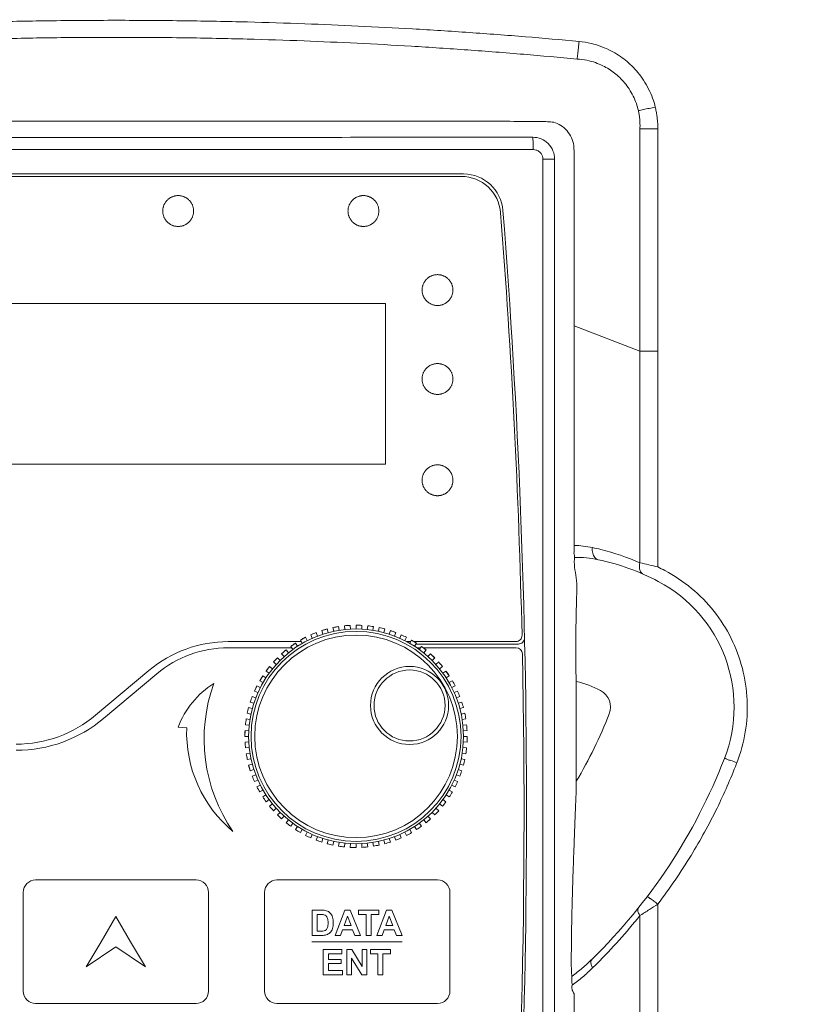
# Model space of a CAD drawing. Header units: millimetres. Extents: x -473 to 23648, y -382 to 1866.
# Tile 170 of 256: x 7751 to 7814, y 179 to 259. Entities that reach past the tile are written whole.
import ezdxf

# ---------------------------------------------------------------- set-up
doc = ezdxf.new("R2010")
doc.units = ezdxf.units.MM
doc.header["$LTSCALE"] = 80
doc.header["$PDMODE"] = 3
doc.header["$PDSIZE"] = 0.3
doc.layers.get('0').update_dxf_attribs({"linetype": 'CONTINUOUS'})
doc.styles.get("Standard").update_dxf_attribs({"font": 'technic_.ttf', "width": 0.7})
doc.dimstyles.get("Standard").update_dxf_attribs({"dimtxt": 3, "dimasz": 3, "dimexe": 0.18, "dimexo": 0.0625, "dimgap": 0.09, "dimtad": 1, "dimdsep": 46, "dimtxsty": 'Standard', "dimcen": 0.09, "dimadec": 0, "dimazin": 0, "dimtol": 1, "dimtp": 0.01, "dimtm": 0.01, "dimtfac": 1, "dimtofl": 0, "dimtmove": 0, "dimatfit": 3, "dimfxl": 1, "dimtolj": 1, "dimarcsym": 0})

# ---------------------------------------------------------------- blocks, each defined once
blk = doc.blocks.new('*D70')
at = {"color": 0, "lineweight": 0, "transparency": 16777216}
for p, q in [((7762.473, 290.574), (7903.268, 290.574)), ((7901.468, 282.574), (7901.468, 138.976)), ((7901.468, -43.302), (7901.468, 100.296)), ((7872.473, -51.302), (7903.268, -51.302))]:
    blk.add_line(p, q, dxfattribs=at)
for p in [(7760.673, 290.574), (7870.673, -51.302), (7901.468, -51.302)]:
    blk.add_point(p, dxfattribs=at)
for points in [[(7902.802, 282.574), (7900.135, 282.574), (7901.468, 290.574)], [(7900.135, -43.302), (7902.802, -43.302), (7901.468, -51.302)]]:
    blk.add_solid(points, dxfattribs=at)
at = {"color": 0, "lineweight": 0, "transparency": 16777216, "insert": (7901.468, 119.636), "char_height": 15, "attachment_point": 5, "rotation": 90}
blk.add_mtext('\\A1;341.9', dxfattribs=at)

msp = doc.modelspace()

# ---------------------------------------------------------------- linework, layer by layer
at = {"color": 0, "linetype": 'Continuous', "lineweight": 0}
for p, q in [((7801.552, 250.095), (7801.552, 231.858)), ((7803.002, 250.095), (7801.552, 250.095)), ((7803.002, 250.095), (7803.002, 231.858)), ((7792.921, 248.415), (7725.425, 248.415)), ((7796.218, 248.313), (7796.218, 242.117)), ((7793.696, 142.241), (7793.696, 247.641)), ((7793.696, 247.641), (7794.647, 247.641)), ((7794.647, 142.241), (7794.647, 247.641)), ((7787.272, 246.441), (7731.074, 246.441)), ((7787.087, 246.241), (7731.259, 246.241)), ((7732.779, 235.941), (7780.969, 235.941)), ((7780.969, 235.941), (7780.969, 222.941)), ((7801.552, 232.096), (7796.218, 234.144)), ((7803.002, 232.096), (7801.552, 232.096)), ((7801.552, 231.858), (7801.552, 214.959)), ((7780.969, 222.941), (7732.779, 222.941)), ((7776.702, 209.712), (7777.165, 209.797)), ((7776.764, 209.418), (7776.702, 209.712)), ((7777.165, 209.797), (7777.212, 209.501)), ((7777.632, 209.859), (7778.102, 209.896)), ((7777.663, 209.561), (7777.632, 209.859)), ((7778.102, 209.896), (7778.118, 209.596)), ((7778.573, 209.608), (7778.573, 209.908)), ((7779.044, 209.896), (7779.028, 209.596)), ((7779.482, 209.561), (7779.514, 209.859)), ((7779.514, 209.859), (7779.981, 209.797)), ((7779.981, 209.797), (7779.934, 209.501)), ((7780.382, 209.418), (7780.444, 209.712)), ((7780.444, 209.712), (7780.902, 209.602)), ((7774.073, 208.702), (7774.487, 208.927)), ((7774.487, 208.927), (7774.623, 208.66)), ((7775.034, 208.856), (7774.912, 209.13)), ((7775.348, 209.31), (7775.455, 209.03)), ((7775.792, 209.468), (7776.243, 209.602)), ((7775.884, 209.182), (7775.792, 209.468)), ((7776.243, 209.602), (7776.321, 209.312)), ((7780.902, 209.602), (7780.825, 209.312)), ((7781.261, 209.182), (7781.354, 209.468)), ((7781.354, 209.468), (7781.798, 209.31)), ((7781.798, 209.31), (7781.691, 209.03)), ((7782.111, 208.856), (7782.233, 209.13)), ((7782.659, 208.927), (7782.523, 208.66)), ((7774.144, 208.579), (7768.233, 208.579)), ((7773.363, 208.079), (7768.233, 208.079)), ((7773.283, 208.189), (7773.671, 208.456)), ((7773.459, 207.947), (7773.283, 208.189)), ((7773.671, 208.456), (7773.834, 208.205)), ((7774.223, 208.443), (7774.073, 208.702)), ((7783.001, 208.579), (7782.678, 208.579)), ((7782.923, 208.443), (7783.073, 208.702)), ((7783.073, 208.702), (7783.475, 208.456)), ((7791.508, 208.579), (7783.275, 208.579)), ((7783.475, 208.456), (7783.311, 208.205)), ((7791.712, 208.379), (7783.424, 208.379)), ((7783.782, 208.079), (7783.499, 208.079)), ((7783.687, 207.947), (7783.863, 208.189)), ((7783.863, 208.189), (7784.237, 207.903)), ((7791.54, 208.079), (7784.007, 208.079)), ((7772.209, 207.272), (7772.421, 207.06)), ((7772.551, 207.597), (7772.909, 207.903)), ((7772.751, 207.374), (7772.551, 207.597)), ((7772.909, 207.903), (7773.098, 207.669)), ((7784.237, 207.903), (7784.048, 207.669)), ((7784.394, 207.374), (7784.595, 207.597)), ((7784.595, 207.597), (7784.937, 207.272)), ((7784.937, 207.272), (7784.725, 207.06)), ((7771.292, 206.198), (7771.579, 206.572)), ((7771.579, 206.572), (7771.812, 206.383)), ((7772.107, 206.73), (7771.885, 206.93)), ((7785.038, 206.73), (7785.261, 206.93)), ((7785.567, 206.572), (7785.334, 206.383)), ((7761.805, 206.239), (7757.49, 202.618)), ((7762.448, 205.973), (7758.133, 202.352)), ((7770.779, 205.408), (7771.025, 205.81)), ((7771.025, 205.81), (7771.276, 205.647)), ((7771.534, 206.022), (7771.292, 206.198)), ((7785.611, 206.022), (7785.854, 206.198)), ((7785.854, 206.198), (7786.121, 205.81)), ((7786.121, 205.81), (7785.869, 205.647)), ((7770.351, 204.569), (7770.554, 204.994)), ((7770.554, 204.994), (7770.821, 204.858)), ((7771.038, 205.258), (7770.779, 205.408)), ((7786.107, 205.258), (7786.367, 205.408)), ((7786.592, 204.994), (7786.325, 204.858)), ((7770.171, 204.134), (7770.451, 204.026)), ((7770.625, 204.447), (7770.351, 204.569)), ((7786.521, 204.447), (7786.795, 204.569)), ((7786.975, 204.134), (7786.695, 204.026)), ((7796.4, 196.653), (7796.4, 204.741)), ((7770.299, 203.597), (7770.013, 203.689)), ((7786.847, 203.597), (7787.132, 203.689)), ((7770.063, 202.717), (7769.77, 202.779)), ((7769.879, 203.238), (7770.169, 203.16)), ((7787.266, 203.238), (7786.976, 203.16)), ((7787.083, 202.717), (7787.376, 202.779)), ((7769.92, 201.818), (7769.622, 201.849)), ((7769.684, 202.316), (7769.98, 202.269)), ((7787.462, 202.316), (7787.166, 202.269)), ((7787.225, 201.818), (7787.524, 201.849)), ((7769.573, 200.908), (7769.585, 201.379)), ((7769.873, 200.908), (7769.573, 200.908)), ((7769.585, 201.379), (7769.885, 201.364)), ((7787.56, 201.379), (7787.261, 201.364)), ((7787.273, 200.908), (7787.573, 200.908)), ((7769.585, 200.437), (7769.885, 200.453)), ((7787.56, 200.437), (7787.261, 200.453)), ((7769.92, 199.999), (7769.622, 199.967)), ((7769.684, 199.5), (7769.98, 199.547)), ((7787.462, 199.5), (7787.166, 199.547)), ((7787.225, 199.999), (7787.524, 199.967)), ((7770.063, 199.099), (7769.77, 199.037)), ((7769.879, 198.579), (7770.169, 198.656)), ((7770.013, 198.127), (7769.879, 198.579)), ((7787.266, 198.579), (7786.976, 198.656)), ((7787.083, 199.099), (7787.376, 199.037)), ((7809.399, 198.765), (7809.373, 198.699)), ((7770.299, 198.22), (7770.013, 198.127)), ((7770.171, 197.683), (7770.451, 197.79)), ((7786.975, 197.683), (7786.695, 197.79)), ((7786.847, 198.22), (7787.132, 198.127)), ((7770.625, 197.37), (7770.351, 197.248)), ((7770.554, 196.822), (7770.821, 196.959)), ((7786.592, 196.822), (7786.325, 196.959)), ((7786.521, 197.37), (7786.795, 197.248)), ((7771.038, 196.558), (7770.779, 196.408)), ((7771.025, 196.006), (7771.276, 196.17)), ((7786.121, 196.006), (7785.869, 196.17)), ((7786.107, 196.558), (7786.367, 196.408)), ((7771.534, 195.794), (7771.292, 195.618)), ((7771.579, 195.244), (7771.812, 195.433)), ((7785.567, 195.244), (7785.334, 195.433)), ((7785.611, 195.794), (7785.854, 195.618)), ((7772.107, 195.087), (7771.885, 194.886)), ((7772.209, 194.544), (7772.421, 194.756)), ((7784.937, 194.544), (7784.725, 194.756)), ((7785.038, 195.087), (7785.261, 194.886)), ((7772.751, 194.443), (7772.551, 194.22)), ((7772.909, 193.914), (7773.098, 194.147)), ((7773.459, 193.87), (7773.283, 193.627)), ((7783.687, 193.87), (7783.863, 193.627)), ((7784.237, 193.914), (7784.048, 194.147)), ((7784.394, 194.443), (7784.595, 194.22)), ((7773.671, 193.36), (7773.834, 193.612)), ((7774.223, 193.374), (7774.073, 193.114)), ((7774.487, 192.889), (7774.623, 193.156)), ((7775.034, 192.96), (7774.912, 192.686)), ((7782.111, 192.96), (7782.233, 192.686)), ((7782.659, 192.889), (7782.523, 193.156)), ((7782.923, 193.374), (7783.073, 193.114)), ((7783.475, 193.36), (7783.311, 193.612)), ((7775.348, 192.506), (7775.455, 192.786)), ((7775.884, 192.634), (7775.792, 192.349)), ((7776.243, 192.215), (7776.321, 192.505)), ((7776.764, 192.398), (7776.702, 192.105)), ((7777.165, 192.019), (7777.212, 192.315)), ((7777.663, 192.256), (7777.632, 191.958)), ((7778.102, 191.921), (7778.118, 192.22)), ((7778.573, 192.208), (7778.573, 191.908)), ((7779.044, 191.921), (7779.028, 192.22)), ((7779.482, 192.256), (7779.514, 191.958)), ((7779.981, 192.019), (7779.934, 192.315)), ((7780.382, 192.398), (7780.444, 192.105)), ((7780.902, 192.215), (7780.825, 192.505)), ((7781.261, 192.634), (7781.354, 192.349)), ((7781.798, 192.506), (7781.691, 192.786))]:
    msp.add_line(p, q, dxfattribs=at)
for points in [[(7765.423, 243.441), (7765.421, 243.494), (7765.417, 243.546), (7765.412, 243.597), (7765.404, 243.648), (7765.395, 243.697), (7765.384, 243.746), (7765.372, 243.794), (7765.357, 243.841), (7765.34, 243.887), (7765.322, 243.933), (7765.302, 243.978), (7765.28, 244.022), (7765.256, 244.065), (7765.231, 244.107), (7765.204, 244.147), (7765.175, 244.187), (7765.146, 244.226), (7765.114, 244.263), (7765.082, 244.299), (7765.048, 244.333), (7765.013, 244.366), (7764.977, 244.398), (7764.939, 244.428), (7764.901, 244.456), (7764.862, 244.483), (7764.822, 244.509), (7764.781, 244.533), (7764.739, 244.555), (7764.696, 244.575), (7764.653, 244.594), (7764.609, 244.612), (7764.565, 244.627), (7764.52, 244.641), (7764.474, 244.653), (7764.429, 244.664), (7764.383, 244.672), (7764.336, 244.679), (7764.29, 244.685), (7764.243, 244.688), (7764.196, 244.69), (7764.149, 244.69), (7764.103, 244.688), (7764.056, 244.685), (7764.01, 244.679), (7763.963, 244.672), (7763.917, 244.664), (7763.871, 244.653), (7763.826, 244.641), (7763.781, 244.627), (7763.736, 244.611), (7763.692, 244.594), (7763.649, 244.575), (7763.606, 244.555), (7763.565, 244.532), (7763.523, 244.508), (7763.483, 244.483), (7763.444, 244.456), (7763.406, 244.427), (7763.368, 244.397), (7763.332, 244.365), (7763.297, 244.332), (7763.263, 244.298), (7763.231, 244.262), (7763.2, 244.225), (7763.17, 244.186), (7763.141, 244.146), (7763.114, 244.105), (7763.089, 244.063), (7763.065, 244.02), (7763.043, 243.976), (7763.023, 243.932), (7763.005, 243.886), (7762.988, 243.84), (7762.974, 243.793), (7762.961, 243.745), (7762.95, 243.696), (7762.941, 243.647), (7762.934, 243.597), (7762.929, 243.546), (7762.925, 243.494), (7762.923, 243.441)], [(7780.42, 243.441), (7780.418, 243.494), (7780.414, 243.546), (7780.408, 243.597), (7780.401, 243.648), (7780.392, 243.697), (7780.381, 243.746), (7780.368, 243.794), (7780.354, 243.841), (7780.337, 243.887), (7780.319, 243.933), (7780.299, 243.978), (7780.277, 244.022), (7780.253, 244.065), (7780.228, 244.107), (7780.201, 244.147), (7780.172, 244.187), (7780.143, 244.226), (7780.111, 244.263), (7780.079, 244.299), (7780.045, 244.333), (7780.01, 244.366), (7779.974, 244.398), (7779.937, 244.428), (7779.898, 244.456), (7779.859, 244.483), (7779.819, 244.509), (7779.778, 244.533), (7779.736, 244.555), (7779.693, 244.575), (7779.65, 244.594), (7779.606, 244.612), (7779.562, 244.627), (7779.517, 244.641), (7779.472, 244.653), (7779.426, 244.664), (7779.38, 244.672), (7779.333, 244.679), (7779.287, 244.685), (7779.24, 244.688), (7779.194, 244.69), (7779.147, 244.69), (7779.1, 244.688), (7779.053, 244.685), (7779.007, 244.679), (7778.961, 244.672), (7778.915, 244.664), (7778.869, 244.653), (7778.823, 244.641), (7778.778, 244.627), (7778.734, 244.611), (7778.69, 244.594), (7778.647, 244.575), (7778.604, 244.555), (7778.562, 244.532), (7778.521, 244.508), (7778.481, 244.483), (7778.442, 244.456), (7778.403, 244.427), (7778.366, 244.397), (7778.33, 244.365), (7778.295, 244.332), (7778.261, 244.298), (7778.228, 244.262), (7778.197, 244.225), (7778.167, 244.186), (7778.139, 244.146), (7778.112, 244.105), (7778.087, 244.063), (7778.063, 244.02), (7778.041, 243.976), (7778.021, 243.932), (7778.003, 243.886), (7777.986, 243.84), (7777.972, 243.793), (7777.959, 243.745), (7777.948, 243.696), (7777.939, 243.647), (7777.932, 243.597), (7777.926, 243.546), (7777.923, 243.494), (7777.921, 243.441)], [(7762.923, 243.441), (7762.925, 243.388), (7762.929, 243.336), (7762.934, 243.284), (7762.942, 243.234), (7762.951, 243.185), (7762.962, 243.136), (7762.974, 243.088), (7762.989, 243.041), (7763.005, 242.995), (7763.024, 242.949), (7763.044, 242.904), (7763.066, 242.86), (7763.09, 242.817), (7763.115, 242.775), (7763.142, 242.734), (7763.17, 242.695), (7763.2, 242.656), (7763.232, 242.619), (7763.264, 242.583), (7763.298, 242.549), (7763.333, 242.516), (7763.369, 242.484), (7763.406, 242.454), (7763.445, 242.425), (7763.484, 242.398), (7763.524, 242.373), (7763.565, 242.349), (7763.607, 242.327), (7763.649, 242.306), (7763.693, 242.287), (7763.737, 242.27), (7763.781, 242.255), (7763.826, 242.241), (7763.871, 242.228), (7763.917, 242.218), (7763.963, 242.209), (7764.01, 242.202), (7764.056, 242.197), (7764.103, 242.193), (7764.15, 242.192), (7764.196, 242.192), (7764.243, 242.193), (7764.29, 242.197), (7764.336, 242.202), (7764.383, 242.209), (7764.429, 242.218), (7764.475, 242.228), (7764.52, 242.241), (7764.565, 242.255), (7764.609, 242.27), (7764.653, 242.288), (7764.697, 242.307), (7764.739, 242.327), (7764.781, 242.349), (7764.822, 242.373), (7764.863, 242.399), (7764.902, 242.426), (7764.94, 242.455), (7764.977, 242.485), (7765.014, 242.516), (7765.049, 242.549), (7765.082, 242.584), (7765.115, 242.62), (7765.146, 242.657), (7765.176, 242.696), (7765.205, 242.735), (7765.231, 242.776), (7765.257, 242.818), (7765.28, 242.861), (7765.302, 242.905), (7765.323, 242.95), (7765.341, 242.996), (7765.357, 243.042), (7765.372, 243.089), (7765.385, 243.137), (7765.395, 243.185), (7765.404, 243.235), (7765.412, 243.285), (7765.417, 243.336), (7765.421, 243.388), (7765.423, 243.441)], [(7777.921, 243.441), (7777.923, 243.388), (7777.927, 243.336), (7777.932, 243.284), (7777.939, 243.234), (7777.948, 243.185), (7777.959, 243.136), (7777.972, 243.088), (7777.987, 243.041), (7778.003, 242.995), (7778.022, 242.949), (7778.042, 242.904), (7778.064, 242.86), (7778.087, 242.817), (7778.113, 242.775), (7778.14, 242.734), (7778.168, 242.695), (7778.198, 242.656), (7778.229, 242.619), (7778.262, 242.583), (7778.296, 242.549), (7778.331, 242.516), (7778.367, 242.484), (7778.404, 242.454), (7778.442, 242.425), (7778.481, 242.398), (7778.522, 242.373), (7778.563, 242.349), (7778.604, 242.327), (7778.647, 242.306), (7778.69, 242.287), (7778.734, 242.27), (7778.779, 242.255), (7778.824, 242.241), (7778.869, 242.228), (7778.915, 242.218), (7778.961, 242.209), (7779.007, 242.202), (7779.054, 242.197), (7779.1, 242.193), (7779.147, 242.192), (7779.194, 242.192), (7779.24, 242.193), (7779.287, 242.197), (7779.334, 242.202), (7779.38, 242.209), (7779.426, 242.218), (7779.472, 242.228), (7779.517, 242.241), (7779.562, 242.255), (7779.607, 242.27), (7779.651, 242.288), (7779.694, 242.307), (7779.737, 242.327), (7779.778, 242.349), (7779.819, 242.373), (7779.86, 242.399), (7779.899, 242.426), (7779.937, 242.455), (7779.974, 242.485), (7780.011, 242.516), (7780.046, 242.549), (7780.079, 242.584), (7780.112, 242.62), (7780.143, 242.657), (7780.173, 242.696), (7780.201, 242.735), (7780.228, 242.776), (7780.254, 242.818), (7780.277, 242.861), (7780.299, 242.905), (7780.319, 242.95), (7780.338, 242.996), (7780.354, 243.042), (7780.369, 243.089), (7780.381, 243.137), (7780.392, 243.185), (7780.401, 243.235), (7780.409, 243.285), (7780.414, 243.336), (7780.418, 243.388), (7780.42, 243.441)], [(7786.416, 237.041), (7786.414, 237.094), (7786.41, 237.146), (7786.405, 237.197), (7786.398, 237.248), (7786.389, 237.297), (7786.378, 237.346), (7786.365, 237.394), (7786.35, 237.441), (7786.334, 237.487), (7786.315, 237.533), (7786.295, 237.578), (7786.273, 237.622), (7786.25, 237.665), (7786.224, 237.707), (7786.197, 237.747), (7786.169, 237.787), (7786.139, 237.826), (7786.108, 237.863), (7786.075, 237.899), (7786.041, 237.933), (7786.006, 237.966), (7785.97, 237.998), (7785.933, 238.028), (7785.895, 238.056), (7785.856, 238.083), (7785.816, 238.109), (7785.774, 238.133), (7785.733, 238.155), (7785.69, 238.175), (7785.647, 238.194), (7785.603, 238.212), (7785.559, 238.227), (7785.514, 238.241), (7785.468, 238.253), (7785.423, 238.264), (7785.377, 238.272), (7785.33, 238.279), (7785.284, 238.285), (7785.237, 238.288), (7785.19, 238.29), (7785.144, 238.29), (7785.097, 238.288), (7785.05, 238.285), (7785.004, 238.279), (7784.957, 238.272), (7784.911, 238.264), (7784.866, 238.253), (7784.82, 238.241), (7784.775, 238.227), (7784.731, 238.211), (7784.687, 238.194), (7784.644, 238.175), (7784.601, 238.155), (7784.559, 238.132), (7784.518, 238.108), (7784.478, 238.083), (7784.439, 238.056), (7784.4, 238.027), (7784.363, 237.997), (7784.327, 237.965), (7784.292, 237.932), (7784.258, 237.898), (7784.226, 237.862), (7784.194, 237.825), (7784.164, 237.786), (7784.136, 237.746), (7784.109, 237.705), (7784.084, 237.663), (7784.06, 237.62), (7784.038, 237.576), (7784.018, 237.532), (7784, 237.486), (7783.983, 237.44), (7783.969, 237.393), (7783.956, 237.345), (7783.945, 237.296), (7783.936, 237.247), (7783.929, 237.197), (7783.924, 237.146), (7783.92, 237.094), (7783.918, 237.041)], [(7783.918, 237.041), (7783.92, 236.988), (7783.924, 236.936), (7783.929, 236.884), (7783.936, 236.834), (7783.946, 236.785), (7783.956, 236.736), (7783.969, 236.688), (7783.984, 236.641), (7784, 236.595), (7784.019, 236.549), (7784.039, 236.504), (7784.061, 236.46), (7784.085, 236.417), (7784.11, 236.375), (7784.137, 236.334), (7784.165, 236.295), (7784.195, 236.256), (7784.226, 236.219), (7784.259, 236.183), (7784.293, 236.149), (7784.328, 236.116), (7784.364, 236.084), (7784.401, 236.054), (7784.439, 236.025), (7784.478, 235.998), (7784.519, 235.973), (7784.56, 235.949), (7784.601, 235.927), (7784.644, 235.906), (7784.687, 235.887), (7784.731, 235.87), (7784.776, 235.855), (7784.82, 235.841), (7784.866, 235.828), (7784.912, 235.818), (7784.958, 235.809), (7785.004, 235.802), (7785.05, 235.797), (7785.097, 235.793), (7785.144, 235.792), (7785.19, 235.792), (7785.237, 235.793), (7785.284, 235.797), (7785.33, 235.802), (7785.377, 235.809), (7785.423, 235.818), (7785.468, 235.828), (7785.514, 235.841), (7785.559, 235.855), (7785.603, 235.87), (7785.647, 235.888), (7785.691, 235.907), (7785.733, 235.927), (7785.775, 235.949), (7785.816, 235.973), (7785.856, 235.999), (7785.896, 236.026), (7785.934, 236.055), (7785.971, 236.085), (7786.007, 236.116), (7786.042, 236.149), (7786.076, 236.184), (7786.109, 236.22), (7786.14, 236.257), (7786.17, 236.296), (7786.198, 236.335), (7786.225, 236.376), (7786.25, 236.418), (7786.274, 236.461), (7786.296, 236.505), (7786.316, 236.55), (7786.334, 236.596), (7786.351, 236.642), (7786.365, 236.689), (7786.378, 236.737), (7786.389, 236.785), (7786.398, 236.835), (7786.405, 236.885), (7786.41, 236.936), (7786.414, 236.988), (7786.416, 237.041)], [(7786.416, 229.841), (7786.414, 229.894), (7786.41, 229.946), (7786.405, 229.997), (7786.398, 230.048), (7786.389, 230.097), (7786.378, 230.146), (7786.365, 230.194), (7786.35, 230.241), (7786.334, 230.287), (7786.315, 230.333), (7786.295, 230.378), (7786.273, 230.422), (7786.25, 230.465), (7786.224, 230.507), (7786.197, 230.547), (7786.169, 230.587), (7786.139, 230.626), (7786.108, 230.663), (7786.075, 230.699), (7786.041, 230.733), (7786.006, 230.766), (7785.97, 230.798), (7785.933, 230.828), (7785.895, 230.856), (7785.856, 230.883), (7785.816, 230.909), (7785.774, 230.933), (7785.733, 230.955), (7785.69, 230.975), (7785.647, 230.994), (7785.603, 231.012), (7785.559, 231.027), (7785.514, 231.041), (7785.468, 231.053), (7785.423, 231.064), (7785.377, 231.072), (7785.33, 231.079), (7785.284, 231.085), (7785.237, 231.088), (7785.19, 231.09), (7785.144, 231.09), (7785.097, 231.088), (7785.05, 231.085), (7785.004, 231.079), (7784.957, 231.072), (7784.911, 231.064), (7784.866, 231.053), (7784.82, 231.041), (7784.775, 231.027), (7784.731, 231.011), (7784.687, 230.994), (7784.644, 230.975), (7784.601, 230.955), (7784.559, 230.932), (7784.518, 230.908), (7784.478, 230.883), (7784.439, 230.856), (7784.4, 230.827), (7784.363, 230.797), (7784.327, 230.765), (7784.292, 230.732), (7784.258, 230.698), (7784.226, 230.662), (7784.194, 230.625), (7784.164, 230.586), (7784.136, 230.546), (7784.109, 230.505), (7784.084, 230.463), (7784.06, 230.42), (7784.038, 230.376), (7784.018, 230.332), (7784, 230.286), (7783.983, 230.24), (7783.969, 230.193), (7783.956, 230.145), (7783.945, 230.096), (7783.936, 230.047), (7783.929, 229.997), (7783.924, 229.946), (7783.92, 229.894), (7783.918, 229.841)], [(7783.918, 229.841), (7783.92, 229.788), (7783.924, 229.736), (7783.929, 229.684), (7783.936, 229.634), (7783.946, 229.585), (7783.956, 229.536), (7783.969, 229.488), (7783.984, 229.441), (7784, 229.395), (7784.019, 229.349), (7784.039, 229.304), (7784.061, 229.26), (7784.085, 229.217), (7784.11, 229.175), (7784.137, 229.134), (7784.165, 229.095), (7784.195, 229.056), (7784.226, 229.019), (7784.259, 228.983), (7784.293, 228.949), (7784.328, 228.916), (7784.364, 228.884), (7784.401, 228.854), (7784.439, 228.825), (7784.478, 228.798), (7784.519, 228.773), (7784.56, 228.749), (7784.601, 228.727), (7784.644, 228.706), (7784.687, 228.687), (7784.731, 228.67), (7784.776, 228.655), (7784.82, 228.641), (7784.866, 228.628), (7784.912, 228.618), (7784.958, 228.609), (7785.004, 228.602), (7785.05, 228.597), (7785.097, 228.593), (7785.144, 228.592), (7785.19, 228.592), (7785.237, 228.593), (7785.284, 228.597), (7785.33, 228.602), (7785.377, 228.609), (7785.423, 228.618), (7785.468, 228.628), (7785.514, 228.641), (7785.559, 228.655), (7785.603, 228.67), (7785.647, 228.688), (7785.691, 228.707), (7785.733, 228.727), (7785.775, 228.749), (7785.816, 228.773), (7785.856, 228.799), (7785.896, 228.826), (7785.934, 228.855), (7785.971, 228.885), (7786.007, 228.916), (7786.042, 228.949), (7786.076, 228.984), (7786.109, 229.02), (7786.14, 229.057), (7786.17, 229.096), (7786.198, 229.135), (7786.225, 229.176), (7786.25, 229.218), (7786.274, 229.261), (7786.296, 229.305), (7786.316, 229.35), (7786.334, 229.396), (7786.351, 229.442), (7786.365, 229.489), (7786.378, 229.537), (7786.389, 229.585), (7786.398, 229.635), (7786.405, 229.685), (7786.41, 229.736), (7786.414, 229.788), (7786.416, 229.841)], [(7786.416, 221.641), (7786.414, 221.694), (7786.41, 221.746), (7786.405, 221.797), (7786.398, 221.848), (7786.389, 221.897), (7786.378, 221.946), (7786.365, 221.994), (7786.35, 222.041), (7786.334, 222.087), (7786.315, 222.133), (7786.295, 222.178), (7786.273, 222.222), (7786.25, 222.265), (7786.224, 222.307), (7786.197, 222.347), (7786.169, 222.387), (7786.139, 222.426), (7786.108, 222.463), (7786.075, 222.499), (7786.041, 222.533), (7786.006, 222.566), (7785.97, 222.598), (7785.933, 222.628), (7785.895, 222.656), (7785.856, 222.683), (7785.816, 222.709), (7785.774, 222.733), (7785.733, 222.755), (7785.69, 222.775), (7785.647, 222.794), (7785.603, 222.812), (7785.559, 222.827), (7785.514, 222.841), (7785.468, 222.853), (7785.423, 222.864), (7785.377, 222.872), (7785.33, 222.879), (7785.284, 222.885), (7785.237, 222.888), (7785.19, 222.89), (7785.144, 222.89), (7785.097, 222.888), (7785.05, 222.885), (7785.004, 222.879), (7784.957, 222.872), (7784.911, 222.864), (7784.866, 222.853), (7784.82, 222.841), (7784.775, 222.827), (7784.731, 222.811), (7784.687, 222.794), (7784.644, 222.775), (7784.601, 222.755), (7784.559, 222.732), (7784.518, 222.708), (7784.478, 222.683), (7784.439, 222.656), (7784.4, 222.627), (7784.363, 222.597), (7784.327, 222.565), (7784.292, 222.532), (7784.258, 222.498), (7784.226, 222.462), (7784.194, 222.425), (7784.164, 222.386), (7784.136, 222.346), (7784.109, 222.305), (7784.084, 222.263), (7784.06, 222.22), (7784.038, 222.176), (7784.018, 222.132), (7784, 222.086), (7783.983, 222.04), (7783.969, 221.993), (7783.956, 221.945), (7783.945, 221.896), (7783.936, 221.847), (7783.929, 221.797), (7783.924, 221.746), (7783.92, 221.694), (7783.918, 221.641)], [(7783.918, 221.641), (7783.92, 221.588), (7783.924, 221.536), (7783.929, 221.484), (7783.936, 221.434), (7783.946, 221.385), (7783.956, 221.336), (7783.969, 221.288), (7783.984, 221.241), (7784, 221.195), (7784.019, 221.149), (7784.039, 221.104), (7784.061, 221.06), (7784.085, 221.017), (7784.11, 220.975), (7784.137, 220.934), (7784.165, 220.895), (7784.195, 220.856), (7784.226, 220.819), (7784.259, 220.783), (7784.293, 220.749), (7784.328, 220.716), (7784.364, 220.684), (7784.401, 220.654), (7784.439, 220.625), (7784.478, 220.598), (7784.519, 220.573), (7784.56, 220.549), (7784.601, 220.527), (7784.644, 220.506), (7784.687, 220.487), (7784.731, 220.47), (7784.776, 220.455), (7784.82, 220.441), (7784.866, 220.428), (7784.912, 220.418), (7784.958, 220.409), (7785.004, 220.402), (7785.05, 220.397), (7785.097, 220.393), (7785.144, 220.392), (7785.19, 220.392), (7785.237, 220.393), (7785.284, 220.397), (7785.33, 220.402), (7785.377, 220.409), (7785.423, 220.418), (7785.468, 220.428), (7785.514, 220.441), (7785.559, 220.455), (7785.603, 220.47), (7785.647, 220.488), (7785.691, 220.507), (7785.733, 220.527), (7785.775, 220.549), (7785.816, 220.573), (7785.856, 220.599), (7785.896, 220.626), (7785.934, 220.655), (7785.971, 220.685), (7786.007, 220.716), (7786.042, 220.749), (7786.076, 220.784), (7786.109, 220.82), (7786.14, 220.857), (7786.17, 220.896), (7786.198, 220.935), (7786.225, 220.976), (7786.25, 221.018), (7786.274, 221.061), (7786.296, 221.105), (7786.316, 221.15), (7786.334, 221.196), (7786.351, 221.242), (7786.365, 221.289), (7786.378, 221.337), (7786.389, 221.385), (7786.398, 221.435), (7786.405, 221.485), (7786.41, 221.536), (7786.414, 221.588), (7786.416, 221.641)]]:
    msp.add_lwpolyline(points, dxfattribs=at)
for centre, radius in [((7778.573, 200.908), 8.7), ((7778.573, 200.908), 8.5), ((7778.573, 200.908), 8.2), ((7782.903, 203.408), 3.162), ((7782.903, 203.408), 2.875)]:
    msp.add_circle(centre, radius, dxfattribs=at)
for centre, radius, start, end in [((7792.873, 247.641), 1.774, 0.0147, 90.01957), ((7787.272, 243.241), 3.2, 4.48928, 90), ((7787.087, 243.041), 3.2, 4.47218, 90), ((7169.573, 194.743), 622.6, 1.320421, 4.472176), ((7169.573, 194.743), 622.8, 355.525768, 4.48928), ((7796.023, 208.226), 8.142, 78.05221, 88.61862), ((7793.647, 196.905), 19.709, 76.09128, 78.10762), ((7796.295, 206.022), 9.379, 78.4967, 90.21769), ((7793.655, 196.936), 19.677, 66.33831, 76.09291), ((7794.313, 196.914), 18.7, 62.18186, 78.10956), ((7787.855, 152.414), 64.027, 76.31604, 77.64732), ((7794.435, 197.001), 19.594, 62.21892, 64.08225), ((7797.673, 203.281), 11.5, 338.81858, 62.18186), ((7778.573, 200.908), 9, 99, 102), ((7778.573, 200.908), 9, 93, 96), ((7778.573, 200.908), 9, 87, 90), ((7778.573, 200.908), 9, 87, 90), ((7778.573, 200.908), 9, 81, 84), ((7778.573, 200.908), 9, 75, 78), ((7778.573, 200.908), 9, 117, 120), ((7778.573, 200.908), 9, 111, 114), ((7778.573, 200.908), 9, 111, 114), ((7778.573, 200.908), 9, 105, 108), ((7778.573, 200.908), 9, 69, 72), ((7778.573, 200.908), 9, 63, 66), ((7778.573, 200.908), 9, 63, 66), ((7791.508, 209.079), 0.5, 270, 1.32042), ((7791.712, 208.879), 0.5, 270, 1.30158), ((7768.233, 198.579), 10, 90, 130), ((7768.233, 199.079), 9, 90, 130), ((7778.573, 200.908), 9, 123, 126), ((7778.573, 200.908), 9, 57, 60), ((7778.573, 200.908), 9, 51, 54), ((7791.54, 207.579), 0.5, 1.18224, 90), ((7778.573, 200.908), 9, 135, 138), ((7778.573, 200.908), 9, 135, 138), ((7778.573, 200.908), 9, 129, 132), ((7778.573, 200.908), 9, 45, 48), ((7169.573, 194.743), 622.6, 355.525768, 1.182237), ((7778.573, 200.908), 9, 141, 144), ((7778.573, 200.908), 9, 39, 42), ((7778.573, 200.908), 9, 39, 42), ((7778.573, 200.908), 9, 147, 150), ((7778.573, 200.908), 9, 33, 36), ((7778.573, 200.908), 9, 153, 156), ((7778.573, 200.908), 9, 27, 30), ((7778.573, 200.908), 9, 27, 30), ((7794.313, 196.914), 8.7, 62.18186, 76.11637), ((7778.573, 200.908), 9, 159, 162), ((7778.573, 200.908), 9, 21, 24), ((7778.573, 200.908), 9, 21, 24), ((7797.673, 203.281), 1.5, 338.81927, 62.18186), ((7778.573, 200.908), 9, 15, 18), ((7778.573, 200.908), 9, 15, 18), ((7751.062, 210.279), 10, 270, 310), ((7778.573, 200.908), 9, 165, 168), ((7778.573, 200.908), 9, 9, 12), ((7778.573, 200.908), 9, 9, 12), ((7765.503, 215.747), 36, 329.12055, 338.81927), ((7751.062, 210.779), 11, 270, 310), ((7778.573, 200.908), 9, 171, 174), ((7778.573, 200.908), 9, 3, 6), ((7778.573, 200.908), 9, 4.49986, 6), ((7778.573, 200.908), 9, 177, 180), ((7778.573, 200.908), 9, 357, 0), ((7778.573, 200.908), 9, 357, 0), ((7778.573, 200.908), 9, 183, 186), ((7778.573, 200.908), 9, 189, 192), ((7778.573, 200.908), 9, 351, 354), ((7778.573, 200.908), 9, 352.49999, 354), ((7778.573, 200.908), 9, 195, 198), ((7778.573, 200.908), 9, 345, 348), ((7778.573, 200.908), 9, 345, 348), ((7765.503, 215.747), 46, 314.38178, 338.8191), ((7778.573, 200.908), 9, 339, 342), ((7778.573, 200.908), 9, 339, 342), ((7778.573, 200.908), 9, 201, 204), ((7778.573, 200.908), 9, 333, 336), ((7778.573, 200.908), 9, 333, 336), ((7778.573, 200.908), 9, 207, 210), ((7778.573, 200.908), 9, 327, 330), ((7778.573, 200.908), 9, 213, 216), ((7778.573, 200.908), 9, 321, 324), ((7778.573, 200.908), 9, 321, 322.49999), ((7778.573, 200.908), 9, 219, 222), ((7778.573, 200.908), 9, 225, 228), ((7778.573, 200.908), 9, 315, 318), ((7778.573, 200.908), 9, 231, 234), ((7778.573, 200.908), 9, 309, 312), ((7778.573, 200.908), 9, 310.5, 312), ((7778.573, 200.908), 9, 237, 240), ((7778.573, 200.908), 9, 297, 300), ((7778.573, 200.908), 9, 303, 306), ((7778.573, 200.908), 9, 243, 246), ((7778.573, 200.908), 9, 249, 252), ((7778.573, 200.908), 9, 255, 258), ((7778.573, 200.908), 9, 285, 288), ((7778.573, 200.908), 9, 291, 294), ((7778.573, 200.908), 9, 261, 264), ((7778.573, 200.908), 9, 267, 270), ((7778.573, 200.908), 9, 273, 276), ((7778.573, 200.908), 9, 279, 282), ((7778.573, 200.908), 9, 280.49999, 282), ((7762.561, 248.752), 73.54, 302.7306, 303.35998), ((7764.646, 215.934), 47.271, 314.98614, 321.32956), ((7830.981, 139.793), 55.12, 122.03086, 122.26996), ((7765.06, 215.524), 46.688, 314.38091, 314.98212)]:
    msp.add_arc(centre, radius, start, end, dxfattribs=at)
for points, start_tangent, end_tangent in [([(7721.72, 257.172), (7726.072, 257.549), (7730.636, 257.894), (7735.236, 258.187), (7739.662, 258.42), (7743.974, 258.601), (7748.599, 258.746), (7753.629, 258.844), (7759.173, 258.881)], (0.995767, 0.091913), (1, 0)), ([(7759.173, 258.881), (7764.75, 258.844), (7769.796, 258.745), (7774.424, 258.599), (7778.731, 258.417), (7783.148, 258.185), (7787.735, 257.892), (7792.286, 257.548), (7796.625, 257.172)], (1, 0), (0.995767, -0.091913)), ([(7721.881, 255.746), (7726.212, 256.131), (7730.755, 256.484), (7735.335, 256.786), (7739.742, 257.026), (7744.036, 257.214), (7748.641, 257.363), (7753.651, 257.464), (7759.173, 257.502)], (0.995593, 0.093775), (1, 0.000001)), ([(7759.173, 257.502), (7764.727, 257.464), (7769.753, 257.362), (7774.363, 257.212), (7778.652, 257.024), (7783.05, 256.784), (7787.616, 256.482), (7792.146, 256.13), (7796.465, 255.746)], (1, -0.000001), (0.995593, -0.093775)), ([(7796.625, 257.172), (7796.574, 256.651), (7796.52, 256.164), (7796.465, 255.746)], (-0.090637, -0.995884), (-0.140937, -0.990019)), ([(7796.625, 257.172), (7797.615, 257.007), (7798.477, 256.74), (7799.209, 256.412), (7799.83, 256.049), (7800.383, 255.648), (7800.897, 255.189), (7801.386, 254.657), (7801.848, 254.031), (7802.259, 253.315), (7802.579, 252.565), (7802.792, 251.858)], (0.995751, -0.092081), (0.236345, -0.971669)), ([(7796.465, 255.746), (7797.257, 255.644), (7797.953, 255.453), (7798.546, 255.205), (7799.054, 254.922), (7799.502, 254.608), (7799.917, 254.246), (7800.313, 253.821), (7800.684, 253.321), (7801.009, 252.749), (7801.262, 252.143), (7801.425, 251.572)], (0.998693, -0.051102), (0.219006, -0.975723)), ([(7802.792, 251.858), (7802.304, 251.755), (7801.838, 251.657), (7801.425, 251.572)], (-0.978394, -0.20675), (-0.980101, -0.198502)), ([(7801.425, 251.572), (7801.484, 251.277), (7801.526, 250.982), (7801.551, 250.687), (7801.559, 250.392), (7801.552, 250.095)], (0.222525, -0.974927), (-0.048994, -0.998799)), ([(7802.792, 251.858), (7802.869, 251.506), (7802.928, 251.153), (7802.969, 250.801), (7802.994, 250.448), (7803.002, 250.095)], (0.23758, -0.971368), (-0.00001, -1)), ([(7724.679, 250.696), (7727.351, 250.703), (7730.207, 250.709), (7733.149, 250.713), (7736.165, 250.717), (7739.291, 250.72), (7742.687, 250.722), (7746.273, 250.725), (7749.842, 250.726), (7753.22, 250.727), (7756.343, 250.728), (7759.173, 250.728)], (0.999996, 0.002817), (1, 0)), ([(7759.173, 250.728), (7761.942, 250.728), (7764.993, 250.727), (7768.314, 250.726), (7771.871, 250.725), (7775.525, 250.723), (7779.053, 250.72), (7782.185, 250.717), (7785.192, 250.713), (7788.143, 250.709), (7791.011, 250.703), (7793.666, 250.696)], (1, 0), (0.999996, -0.002817)), ([(7793.666, 250.696), (7794.711, 250.59), (7795.282, 250.276), (7795.755, 249.805), (7796.07, 249.222), (7796.207, 248.572)], (0.994655, -0.103258), (0.062438, -0.998049)), ([(7792.873, 249.415), (7770.41, 249.405), (7747.936, 249.405), (7725.473, 249.415)], (-1, -0.000669), (-1, 0.000669)), ([(7792.921, 248.415), (7792.917, 248.794), (7792.906, 249.117), (7792.891, 249.334), (7792.873, 249.415)], (-0.000667, 1), (-0.96002, 0.27993)), ([(7793.696, 247.641), (7793.658, 247.88), (7793.548, 248.096), (7793.376, 248.267), (7793.16, 248.377), (7792.921, 248.415)], (0.000562, 1), (-1, -0.000582)), ([(7796.207, 248.572), (7796.215, 248.443), (7796.218, 248.313)], (0.086184, -0.996279), (0.00069, -1)), ([(7796.218, 242.117), (7796.218, 233.577), (7796.219, 224.719), (7796.219, 215.824)], (-0.000003, -1), (0.00009, -1)), ([(7803.002, 231.858), (7803.002, 223.313), (7803, 214.624)], (0.000003, -1), (-0.000007, -1)), ([(7798.166, 215.212), (7797.894, 215.384), (7797.729, 215.736), (7797.709, 216.191)], (-0.978541, 0.206053), (0.117051, 0.993126)), ([(7796.4, 204.741), (7796.369, 206.853), (7796.368, 208.937), (7796.392, 210.832), (7796.434, 212.408), (7796.416, 213.531), (7796.248, 215.242), (7796.236, 215.65), (7796.219, 215.824)], (-0.023198, 0.999731), (0.538091, 0.842887)), ([(7801.815, 214.043), (7801.609, 214.234), (7801.516, 214.559), (7801.552, 214.959)], (-0.916003, 0.401171), (0.238046, 0.971254)), ([(7803.568, 214.337), (7805.732, 212.891), (7807.549, 211.03), (7808.939, 208.839), (7809.846, 206.411), (7810.231, 203.849), (7810.08, 201.262), (7809.399, 198.765)], (0.884641, -0.466273), (-0.361556, -0.93235)), ([(7809.373, 198.699), (7807.795, 195.101), (7805.695, 191.273), (7803, 187.323)], (-0.363151, -0.93173), (-0.605149, -0.796112)), ([(7809.399, 198.765), (7808.906, 198.952), (7808.536, 199.086), (7808.396, 199.126)], (-0.931848, 0.36285), (-0.361243, -0.932472)), ([(7796.097, 180.804), (7796.043, 181.135), (7796.009, 181.959), (7795.999, 183.337), (7796.02, 185.248), (7796.065, 187.3), (7796.12, 189.211), (7796.18, 190.981), (7796.239, 192.602), (7796.296, 194.081), (7796.35, 195.427), (7796.4, 196.653)], (-0.551642, 0.834081), (0.040995, 0.999159)), ([(7802.143, 187.934), (7802.216, 187.897), (7802.406, 187.767), (7802.683, 187.567), (7803.001, 187.329)], (0.604612, 0.79652), (0.795401, -0.606083)), ([(7801.552, 186.399), (7801.419, 186.644), (7801.378, 186.861), (7801.434, 187.024)], (-0.574365, 0.818599), (0.624413, 0.781094)), ([(7802.324, 186.888), (7801.943, 186.645), (7801.747, 186.521)], (-0.840602, -0.541653), (-0.847411, -0.530937)), ([(7803, 187.323), (7803, 163.586), (7803, 138.513)], (-0.000035, -1), (0.00001, -1)), ([(7801.552, 186.397), (7801.552, 163.095), (7801.552, 138.514)], (-0.000007, -1), (-0.000032, -1)), ([(7797.677, 182.871), (7796.887, 182.145), (7796.072, 181.491)], (-0.71469, -0.699441), (-0.802066, -0.597235)), ([(7797.715, 182.156), (7797.6, 182.442), (7797.588, 182.692), (7797.678, 182.871)], (-0.48124, 0.876589), (0.714693, 0.699438)), ([(7797.715, 182.156), (7796.906, 181.415), (7796.071, 180.752)], (-0.714694, -0.699437), (-0.806057, -0.591839)), ([(7796.224, 180.059), (7796.081, 180.364), (7796.036, 180.625), (7796.097, 180.804)], (-0.544792, 0.838571), (0.648477, 0.761234)), ([(7796.224, 180.059), (7796.226, 173.286), (7796.227, 167.177), (7796.229, 161.646), (7796.23, 156.632), (7796.232, 152.069), (7796.234, 147.898), (7796.236, 144.09), (7796.238, 140.642)], (0.00019, -1), (0.000614, -1))]:
    msp.add_spline(points, degree=3, dxfattribs=dict(at, start_tangent=start_tangent, end_tangent=end_tangent))
at = {"color": 0, "lineweight": 0}
msp.add_open_spline([(7768.61, 193.21), (7766.187, 196.719), (7765.609, 201.181), (7767.056, 205.192), (7767.056, 205.192), (7765.733, 204.358), (7764.721, 203.112), (7764.176, 201.645), (7764.176, 201.645), (7764.176, 201.645), (7764.864, 201.603), (7764.864, 201.603), (7764.864, 201.603), (7764.748, 198.377), (7766.131, 195.278), (7768.61, 193.21)], degree=3, knots=[0, 0, 0, 0, 0.25, 0.25, 0.25, 0.25, 0.5, 0.5, 0.5, 0.5, 0.75, 0.75, 0.75, 0.75, 1, 1, 1, 1], dxfattribs=at)
at = {"lineweight": 0}
for points, knots in [([(7752.632, 189.278), (7752.632, 189.278), (7765.632, 189.278), (7765.632, 189.278), (7765.632, 189.278), (7766.182, 189.278), (7766.632, 188.828), (7766.632, 188.278), (7766.632, 188.278), (7766.632, 188.278), (7766.632, 180.278), (7766.632, 180.278), (7766.632, 180.278), (7766.632, 179.728), (7766.182, 179.278), (7765.632, 179.278), (7765.632, 179.278), (7765.632, 179.278), (7752.632, 179.278), (7752.632, 179.278), (7752.632, 179.278), (7752.082, 179.278), (7751.632, 179.728), (7751.632, 180.278), (7751.632, 180.278), (7751.632, 180.278), (7751.632, 188.278), (7751.632, 188.278), (7751.632, 188.278), (7751.632, 188.828), (7752.082, 189.278), (7752.632, 189.278)], [0, 0, 0, 0, 0.125, 0.125, 0.125, 0.125, 0.25, 0.25, 0.25, 0.25, 0.375, 0.375, 0.375, 0.375, 0.5, 0.5, 0.5, 0.5, 0.625, 0.625, 0.625, 0.625, 0.75, 0.75, 0.75, 0.75, 0.875, 0.875, 0.875, 0.875, 1, 1, 1, 1]), ([(7772.173, 189.278), (7772.173, 189.278), (7785.173, 189.278), (7785.173, 189.278), (7785.173, 189.278), (7785.723, 189.278), (7786.173, 188.828), (7786.173, 188.278), (7786.173, 188.278), (7786.173, 188.278), (7786.173, 180.278), (7786.173, 180.278), (7786.173, 180.278), (7786.173, 179.728), (7785.723, 179.278), (7785.173, 179.278), (7785.173, 179.278), (7785.173, 179.278), (7772.173, 179.278), (7772.173, 179.278), (7772.173, 179.278), (7771.623, 179.278), (7771.173, 179.728), (7771.173, 180.278), (7771.173, 180.278), (7771.173, 180.278), (7771.173, 188.278), (7771.173, 188.278), (7771.173, 188.278), (7771.173, 188.828), (7771.623, 189.278), (7772.173, 189.278)], [0, 0, 0, 0, 0.125, 0.125, 0.125, 0.125, 0.25, 0.25, 0.25, 0.25, 0.375, 0.375, 0.375, 0.375, 0.5, 0.5, 0.5, 0.5, 0.625, 0.625, 0.625, 0.625, 0.75, 0.75, 0.75, 0.75, 0.875, 0.875, 0.875, 0.875, 1, 1, 1, 1]), ([(7775.025, 186.832), (7775.025, 186.832), (7775.777, 186.832), (7775.777, 186.832), (7775.777, 186.832), (7775.947, 186.832), (7776.076, 186.82), (7776.165, 186.793), (7776.165, 186.793), (7776.285, 186.758), (7776.388, 186.696), (7776.473, 186.605), (7776.473, 186.605), (7776.558, 186.516), (7776.623, 186.405), (7776.668, 186.275), (7776.668, 186.275), (7776.712, 186.145), (7776.734, 185.984), (7776.734, 185.793), (7776.734, 185.793), (7776.734, 185.625), (7776.713, 185.48), (7776.672, 185.359), (7776.672, 185.359), (7776.621, 185.211), (7776.548, 185.091), (7776.453, 184.999), (7776.453, 184.999), (7776.382, 184.929), (7776.285, 184.875), (7776.164, 184.836), (7776.164, 184.836), (7776.073, 184.807), (7775.952, 184.793), (7775.799, 184.793), (7775.799, 184.793), (7775.799, 184.793), (7775.025, 184.793), (7775.025, 184.793), (7775.025, 184.793), (7775.025, 184.793), (7775.025, 186.832), (7775.025, 186.832)], [0, 0, 0, 0, 0.090909, 0.090909, 0.090909, 0.090909, 0.181818, 0.181818, 0.181818, 0.181818, 0.272727, 0.272727, 0.272727, 0.272727, 0.363636, 0.363636, 0.363636, 0.363636, 0.454545, 0.454545, 0.454545, 0.454545, 0.545455, 0.545455, 0.545455, 0.545455, 0.636364, 0.636364, 0.636364, 0.636364, 0.727273, 0.727273, 0.727273, 0.727273, 0.818182, 0.818182, 0.818182, 0.818182, 0.909091, 0.909091, 0.909091, 0.909091, 1, 1, 1, 1]), ([(7775.436, 186.487), (7775.436, 186.487), (7775.436, 185.137), (7775.436, 185.137), (7775.436, 185.137), (7775.436, 185.137), (7775.744, 185.137), (7775.744, 185.137), (7775.744, 185.137), (7775.859, 185.137), (7775.942, 185.143), (7775.993, 185.156), (7775.993, 185.156), (7776.059, 185.173), (7776.115, 185.201), (7776.159, 185.241), (7776.159, 185.241), (7776.203, 185.28), (7776.239, 185.346), (7776.267, 185.438), (7776.267, 185.438), (7776.294, 185.529), (7776.309, 185.654), (7776.309, 185.811), (7776.309, 185.811), (7776.309, 185.969), (7776.294, 186.09), (7776.267, 186.174), (7776.267, 186.174), (7776.239, 186.259), (7776.2, 186.325), (7776.15, 186.372), (7776.15, 186.372), (7776.1, 186.419), (7776.036, 186.451), (7775.959, 186.468), (7775.959, 186.468), (7775.902, 186.481), (7775.789, 186.487), (7775.621, 186.487), (7775.621, 186.487), (7775.621, 186.487), (7775.436, 186.487), (7775.436, 186.487)], [0, 0, 0, 0, 0.090909, 0.090909, 0.090909, 0.090909, 0.181818, 0.181818, 0.181818, 0.181818, 0.272727, 0.272727, 0.272727, 0.272727, 0.363636, 0.363636, 0.363636, 0.363636, 0.454545, 0.454545, 0.454545, 0.454545, 0.545455, 0.545455, 0.545455, 0.545455, 0.636364, 0.636364, 0.636364, 0.636364, 0.727273, 0.727273, 0.727273, 0.727273, 0.818182, 0.818182, 0.818182, 0.818182, 0.909091, 0.909091, 0.909091, 0.909091, 1, 1, 1, 1]), ([(7778.923, 184.793), (7778.923, 184.793), (7778.475, 184.793), (7778.475, 184.793), (7778.475, 184.793), (7778.475, 184.793), (7778.297, 185.256), (7778.297, 185.256), (7778.297, 185.256), (7778.297, 185.256), (7777.481, 185.256), (7777.481, 185.256), (7777.481, 185.256), (7777.481, 185.256), (7777.313, 184.793), (7777.313, 184.793), (7777.313, 184.793), (7777.313, 184.793), (7776.876, 184.793), (7776.876, 184.793), (7776.876, 184.793), (7776.876, 184.793), (7777.671, 186.832), (7777.671, 186.832), (7777.671, 186.832), (7777.671, 186.832), (7778.106, 186.832), (7778.106, 186.832), (7778.106, 186.832), (7778.106, 186.832), (7778.923, 184.793), (7778.923, 184.793)], [0, 0, 0, 0, 0.125, 0.125, 0.125, 0.125, 0.25, 0.25, 0.25, 0.25, 0.375, 0.375, 0.375, 0.375, 0.5, 0.5, 0.5, 0.5, 0.625, 0.625, 0.625, 0.625, 0.75, 0.75, 0.75, 0.75, 0.875, 0.875, 0.875, 0.875, 1, 1, 1, 1]), ([(7779.389, 184.793), (7779.389, 184.793), (7779.389, 186.487), (7779.389, 186.487), (7779.389, 186.487), (7779.389, 186.487), (7778.784, 186.487), (7778.784, 186.487), (7778.784, 186.487), (7778.784, 186.487), (7778.784, 186.832), (7778.784, 186.832), (7778.784, 186.832), (7778.784, 186.832), (7780.405, 186.832), (7780.405, 186.832), (7780.405, 186.832), (7780.405, 186.832), (7780.405, 186.487), (7780.405, 186.487), (7780.405, 186.487), (7780.405, 186.487), (7779.801, 186.487), (7779.801, 186.487), (7779.801, 186.487), (7779.801, 186.487), (7779.801, 184.793), (7779.801, 184.793), (7779.801, 184.793), (7779.801, 184.793), (7779.389, 184.793), (7779.389, 184.793)], [0, 0, 0, 0, 0.125, 0.125, 0.125, 0.125, 0.25, 0.25, 0.25, 0.25, 0.375, 0.375, 0.375, 0.375, 0.5, 0.5, 0.5, 0.5, 0.625, 0.625, 0.625, 0.625, 0.75, 0.75, 0.75, 0.75, 0.875, 0.875, 0.875, 0.875, 1, 1, 1, 1]), ([(7782.298, 184.793), (7782.298, 184.793), (7781.85, 184.793), (7781.85, 184.793), (7781.85, 184.793), (7781.85, 184.793), (7781.672, 185.256), (7781.672, 185.256), (7781.672, 185.256), (7781.672, 185.256), (7780.857, 185.256), (7780.857, 185.256), (7780.857, 185.256), (7780.857, 185.256), (7780.689, 184.793), (7780.689, 184.793), (7780.689, 184.793), (7780.689, 184.793), (7780.252, 184.793), (7780.252, 184.793), (7780.252, 184.793), (7780.252, 184.793), (7781.046, 186.832), (7781.046, 186.832), (7781.046, 186.832), (7781.046, 186.832), (7781.482, 186.832), (7781.482, 186.832), (7781.482, 186.832), (7781.482, 186.832), (7782.298, 184.793), (7782.298, 184.793)], [0, 0, 0, 0, 0.125, 0.125, 0.125, 0.125, 0.25, 0.25, 0.25, 0.25, 0.375, 0.375, 0.375, 0.375, 0.5, 0.5, 0.5, 0.5, 0.625, 0.625, 0.625, 0.625, 0.75, 0.75, 0.75, 0.75, 0.875, 0.875, 0.875, 0.875, 1, 1, 1, 1]), ([(7759.132, 186.32), (7759.132, 186.32), (7760.328, 184.278), (7760.328, 184.278), (7760.328, 184.278), (7760.328, 184.278), (7761.525, 182.236), (7761.525, 182.236), (7761.525, 182.236), (7761.525, 182.236), (7759.132, 183.879), (7759.132, 183.879), (7759.132, 183.879), (7759.132, 183.879), (7756.739, 182.236), (7756.739, 182.236), (7756.739, 182.236), (7756.739, 182.236), (7757.936, 184.278), (7757.936, 184.278), (7757.936, 184.278), (7757.936, 184.278), (7759.132, 186.32), (7759.132, 186.32)], [0, 0, 0, 0, 0.166667, 0.166667, 0.166667, 0.166667, 0.333333, 0.333333, 0.333333, 0.333333, 0.5, 0.5, 0.5, 0.5, 0.666667, 0.666667, 0.666667, 0.666667, 0.833333, 0.833333, 0.833333, 0.833333, 1, 1, 1, 1]), ([(7778.165, 185.6), (7778.165, 185.6), (7777.883, 186.357), (7777.883, 186.357), (7777.883, 186.357), (7777.883, 186.357), (7777.608, 185.6), (7777.608, 185.6), (7777.608, 185.6), (7777.608, 185.6), (7778.165, 185.6), (7778.165, 185.6)], [0, 0, 0, 0, 0.333333, 0.333333, 0.333333, 0.333333, 0.666667, 0.666667, 0.666667, 0.666667, 1, 1, 1, 1]), ([(7781.54, 185.6), (7781.54, 185.6), (7781.259, 186.357), (7781.259, 186.357), (7781.259, 186.357), (7781.259, 186.357), (7780.984, 185.6), (7780.984, 185.6), (7780.984, 185.6), (7780.984, 185.6), (7781.54, 185.6), (7781.54, 185.6)], [0, 0, 0, 0, 0.333333, 0.333333, 0.333333, 0.333333, 0.666667, 0.666667, 0.666667, 0.666667, 1, 1, 1, 1]), ([(7775.922, 181.61), (7775.922, 181.61), (7775.922, 183.649), (7775.922, 183.649), (7775.922, 183.649), (7775.922, 183.649), (7777.434, 183.649), (7777.434, 183.649), (7777.434, 183.649), (7777.434, 183.649), (7777.434, 183.304), (7777.434, 183.304), (7777.434, 183.304), (7777.434, 183.304), (7776.334, 183.304), (7776.334, 183.304), (7776.334, 183.304), (7776.334, 183.304), (7776.334, 182.852), (7776.334, 182.852), (7776.334, 182.852), (7776.334, 182.852), (7777.358, 182.852), (7777.358, 182.852), (7777.358, 182.852), (7777.358, 182.852), (7777.358, 182.509), (7777.358, 182.509), (7777.358, 182.509), (7777.358, 182.509), (7776.334, 182.509), (7776.334, 182.509), (7776.334, 182.509), (7776.334, 182.509), (7776.334, 181.953), (7776.334, 181.953), (7776.334, 181.953), (7776.334, 181.953), (7777.473, 181.953), (7777.473, 181.953), (7777.473, 181.953), (7777.473, 181.953), (7777.473, 181.61), (7777.473, 181.61), (7777.473, 181.61), (7777.473, 181.61), (7775.922, 181.61), (7775.922, 181.61)], [0, 0, 0, 0, 0.083333, 0.083333, 0.083333, 0.083333, 0.166667, 0.166667, 0.166667, 0.166667, 0.25, 0.25, 0.25, 0.25, 0.333333, 0.333333, 0.333333, 0.333333, 0.416667, 0.416667, 0.416667, 0.416667, 0.5, 0.5, 0.5, 0.5, 0.583333, 0.583333, 0.583333, 0.583333, 0.666667, 0.666667, 0.666667, 0.666667, 0.75, 0.75, 0.75, 0.75, 0.833333, 0.833333, 0.833333, 0.833333, 0.916667, 0.916667, 0.916667, 0.916667, 1, 1, 1, 1]), ([(7777.827, 181.61), (7777.827, 181.61), (7777.827, 183.649), (7777.827, 183.649), (7777.827, 183.649), (7777.827, 183.649), (7778.227, 183.649), (7778.227, 183.649), (7778.227, 183.649), (7778.227, 183.649), (7779.062, 182.287), (7779.062, 182.287), (7779.062, 182.287), (7779.062, 182.287), (7779.062, 183.649), (7779.062, 183.649), (7779.062, 183.649), (7779.062, 183.649), (7779.445, 183.649), (7779.445, 183.649), (7779.445, 183.649), (7779.445, 183.649), (7779.445, 181.61), (7779.445, 181.61), (7779.445, 181.61), (7779.445, 181.61), (7779.031, 181.61), (7779.031, 181.61), (7779.031, 181.61), (7779.031, 181.61), (7778.209, 182.94), (7778.209, 182.94), (7778.209, 182.94), (7778.209, 182.94), (7778.209, 181.61), (7778.209, 181.61), (7778.209, 181.61), (7778.209, 181.61), (7777.827, 181.61), (7777.827, 181.61)], [0, 0, 0, 0, 0.1, 0.1, 0.1, 0.1, 0.2, 0.2, 0.2, 0.2, 0.3, 0.3, 0.3, 0.3, 0.4, 0.4, 0.4, 0.4, 0.5, 0.5, 0.5, 0.5, 0.6, 0.6, 0.6, 0.6, 0.7, 0.7, 0.7, 0.7, 0.8, 0.8, 0.8, 0.8, 0.9, 0.9, 0.9, 0.9, 1, 1, 1, 1]), ([(7780.339, 181.61), (7780.339, 181.61), (7780.339, 183.304), (7780.339, 183.304), (7780.339, 183.304), (7780.339, 183.304), (7779.734, 183.304), (7779.734, 183.304), (7779.734, 183.304), (7779.734, 183.304), (7779.734, 183.649), (7779.734, 183.649), (7779.734, 183.649), (7779.734, 183.649), (7781.355, 183.649), (7781.355, 183.649), (7781.355, 183.649), (7781.355, 183.649), (7781.355, 183.304), (7781.355, 183.304), (7781.355, 183.304), (7781.355, 183.304), (7780.751, 183.304), (7780.751, 183.304), (7780.751, 183.304), (7780.751, 183.304), (7780.751, 181.61), (7780.751, 181.61), (7780.751, 181.61), (7780.751, 181.61), (7780.339, 181.61), (7780.339, 181.61)], [0, 0, 0, 0, 0.125, 0.125, 0.125, 0.125, 0.25, 0.25, 0.25, 0.25, 0.375, 0.375, 0.375, 0.375, 0.5, 0.5, 0.5, 0.5, 0.625, 0.625, 0.625, 0.625, 0.75, 0.75, 0.75, 0.75, 0.875, 0.875, 0.875, 0.875, 1, 1, 1, 1])]:
    msp.add_open_spline(points, degree=3, knots=knots, dxfattribs=at)
msp.add_open_spline([(7774.988, 184.278), (7774.988, 184.278), (7782.315, 184.278), (7782.315, 184.278)], degree=3, dxfattribs=at)

# ---------------------------------------------------------------- dimensions: what is measured, and where the dimension line sits
at = {"color": 3, "lineweight": 0}
dim = msp.add_linear_dim(base=(7901.468, -51.302), p1=(7760.673, 290.574), p2=(7870.673, -51.302), angle=270, text='341.9', dimstyle='Standard', override={"dimtxt": 15, "dimasz": 8, "dimexe": 1.8, "dimexo": 1.8, "dimtad": 0, "dimdec": 1, "dimzin": 0, "dimdsep": 0, "dimcen": 0.5, "dimtol": 0, "dimtdec": 4, "dimtzin": 0, "dimlwd": 0, "dimlwe": 0}, dxfattribs=at)
dim.commit()
dim.dimension.update_dxf_attribs({"geometry": '*D70', "text_midpoint": (7901.468, 119.636), "dimtype": 160})

doc.saveas('drawing.dxf')
